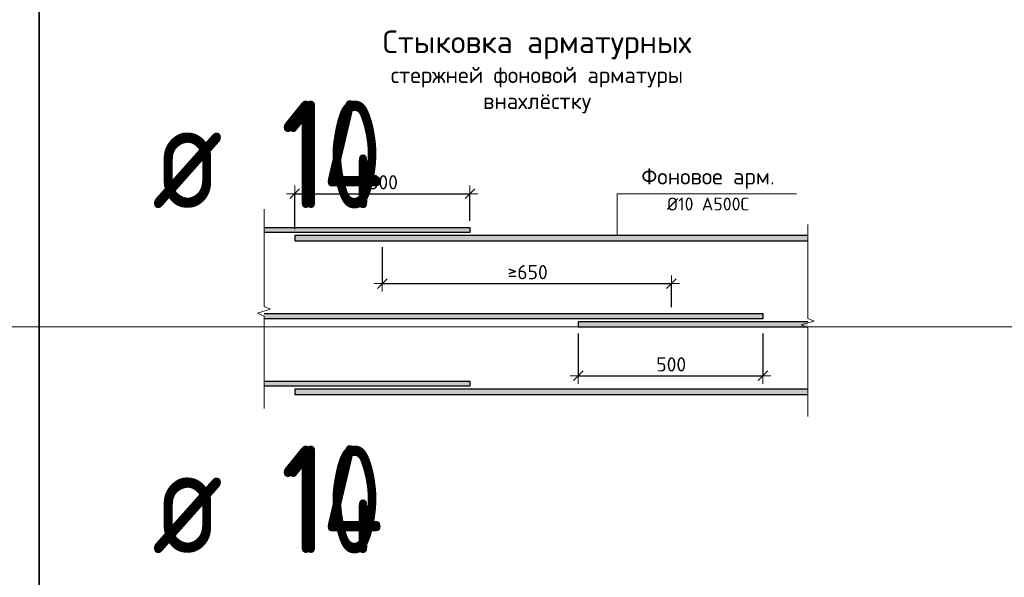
# Model space of a CAD drawing. Header units: metres. Extents: x -38 to 97, y -15 to 21.
# Tile 99 of 111: x 75.37 to 77.66, y 6.29 to 7.58. Entities that reach past the tile are written whole.
import ezdxf

# ---------------------------------------------------------------- set-up
doc = ezdxf.new("R2010")
doc.units = ezdxf.units.M
doc.header["$PDMODE"] = 65
doc.layers.add('XR$4$Арм.стержн.ниж.зоны Х', color=7, linetype='Continuous', lineweight=35, true_color=0xc600c6)
doc.layers.add('XR$6$Арм.стержн.ниж.зоны Х', color=7, linetype='Continuous', lineweight=35, true_color=0xc600c6)
doc.layers.add('XR$4$Размерная линия_ общее', color=7, linetype='Continuous', lineweight=13)
doc.layers.add('XR$6$Размерная линия_ общее', color=7, linetype='Continuous', lineweight=13)
doc.styles.add('ISOCPEUR', font='txt')
doc.dimstyles.new('DIMSTYLE_10', dxfattribs={"dimtxt": 0.033, "dimasz": 0.0375, "dimexe": 0, "dimexo": 0, "dimgap": 0.0165, "dimtad": 2, "dimdec": 0, "dimlfac": 1000, "dimrnd": 1, "dimzin": 12, "dimdsep": 46, "dimtxsty": 'ISOCPEUR', "dimblk1": 'ALL_ML_STRICH', "dimblk2": 'ALL_ML_STRICH', "dimsah": 1, "dimcen": 0, "dimclrd": 7, "dimclre": 256, "dimclrt": 7, "dimadec": 0, "dimazin": 0, "dimtfac": 1, "dimtdec": 0, "dimtix": 1, "dimtmove": 2, "dimatfit": 3, "dimfxl": 0, "dimtzin": 0, "dimlwd": 0, "dimlwe": -3, "dimarcsym": 0})
doc.dimstyles.new('DIMSTYLE_35', dxfattribs={"dimtxt": 0.033, "dimasz": 0.0375, "dimexe": 0, "dimexo": 0, "dimgap": 0.0165, "dimtad": 2, "dimdec": 0, "dimlfac": 1000, "dimrnd": 1, "dimzin": 12, "dimdsep": 46, "dimtxsty": 'ISOCPEUR', "dimblk1": 'ALL_ML_STRICH', "dimblk2": 'ALL_ML_STRICH', "dimsah": 1, "dimcen": 0, "dimclrd": 7, "dimclre": 256, "dimclrt": 7, "dimadec": 0, "dimazin": 0, "dimtfac": 1, "dimtdec": 0, "dimtix": 1, "dimtmove": 2, "dimatfit": 3, "dimfxl": 0, "dimtzin": 0, "dimlwd": 0, "dimlwe": -3, "dimarcsym": 0})
doc.dimstyles.new('DIMSTYLE_8', dxfattribs={"dimtxt": 0.033, "dimasz": 0.0375, "dimexe": 0, "dimexo": 0, "dimgap": 0.0165, "dimtad": 2, "dimdec": 0, "dimlfac": 1000, "dimrnd": 1, "dimzin": 12, "dimdsep": 46, "dimtxsty": 'ISOCPEUR', "dimblk1": 'ALL_ML_STRICH', "dimblk2": 'ALL_ML_STRICH', "dimsah": 1, "dimcen": 0, "dimclrd": 7, "dimclre": 256, "dimclrt": 7, "dimadec": 0, "dimazin": 0, "dimtfac": 1, "dimtdec": 0, "dimtix": 1, "dimtmove": 2, "dimatfit": 3, "dimfxl": 0, "dimtzin": 0, "dimlwd": 0, "dimlwe": -3, "dimarcsym": 0})
doc.dimstyles.new('DIMSTYLE_9', dxfattribs={"dimtxt": 0.033, "dimasz": 0.0375, "dimexe": 0, "dimexo": 0, "dimgap": 0.0165, "dimtad": 2, "dimdec": 0, "dimlfac": 1000, "dimrnd": 1, "dimzin": 12, "dimdsep": 46, "dimtxsty": 'ISOCPEUR', "dimblk1": 'ALL_ML_STRICH', "dimblk2": 'ALL_ML_STRICH', "dimsah": 1, "dimcen": 0, "dimclrd": 7, "dimclre": 256, "dimclrt": 7, "dimadec": 0, "dimazin": 0, "dimtfac": 1, "dimtdec": 0, "dimtix": 1, "dimtmove": 2, "dimatfit": 3, "dimfxl": 0, "dimtzin": 0, "dimlwd": 0, "dimlwe": -3, "dimarcsym": 0})

# ---------------------------------------------------------------- blocks, each defined once
blk = doc.blocks.new('ALL_ML_STRICH')
at = {"color": 0, "linetype": 'ByBlock', "lineweight": -2}
for p, q in [((-1, 0), (0.5, 0)), ((-0.3, -0.3), (0.3, 0.3)), ((0, -0.5), (0, 0.5))]:
    blk.add_line(p, q, dxfattribs=at)
blk = doc.blocks.new('*D123')
at = {"layer": 'DEFPOINTS', "color": 7, "linetype": 'Continuous', "lineweight": 13, "transparency": 33554687}
for p in [(76.0122, 7.1808), (76.4182, 7.1027), (76.0122, 7.0837)]:
    blk.add_point(p, dxfattribs=at)
at = {"layer": 'XR$4$Размерная линия_ общее', "color": 253, "linetype": 'Continuous', "lineweight": -2, "true_color": 0xa0a0a0, "transparency": 33554687}
for p, q in [((76.0122, 7.0987), (76.0122, 7.1808)), ((76.4182, 7.1177), (76.4182, 7.1808))]:
    blk.add_line(p, q, dxfattribs=at)
at = {"layer": 'XR$4$Размерная линия_ общее', "color": 7, "linetype": 'Continuous', "lineweight": -2, "transparency": 33554687}
blk.add_line((76.0122, 7.1808), (76.4182, 7.1808), dxfattribs=at)
at = {"layer": 'XR$4$Размерная линия_ общее', "color": 7, "linetype": 'Continuous', "lineweight": 13, "transparency": 33554687, "xscale": 0.0375, "yscale": 0.0375, "zscale": 0.0375, "rotation": 180}
blk.add_blockref('ALL_ML_STRICH', (76.0122, 7.1808), dxfattribs=at)
at = {"layer": 'XR$4$Размерная линия_ общее', "color": 7, "linetype": 'Continuous', "lineweight": 13, "transparency": 33554687, "xscale": 0.0375, "yscale": 0.0375, "zscale": 0.0375}
blk.add_blockref('ALL_ML_STRICH', (76.4182, 7.1808), dxfattribs=at)
at = {"layer": 'XR$4$Размерная линия_ общее', "color": 7, "linetype": 'Continuous', "lineweight": 13, "transparency": 33554687, "insert": (76.1822, 7.2238), "char_height": 0.033, "width": 0.00165, "attachment_point": 1, "line_spacing_factor": 0.60241, "style": 'ISOCPEUR'}
blk.add_mtext('500', dxfattribs=at)
blk = doc.blocks.new('*D124')
at = {"layer": 'DEFPOINTS', "color": 7, "linetype": 'Continuous', "lineweight": 13, "transparency": 33554687}
for p in [(76.2152, 7.0717), (76.2152, 6.9723), (76.8852, 6.9027)]:
    blk.add_point(p, dxfattribs=at)
at = {"layer": 'XR$4$Размерная линия_ общее', "color": 253, "linetype": 'Continuous', "lineweight": -2, "true_color": 0xa0a0a0, "transparency": 33554687}
for p, q in [((76.2152, 7.0567), (76.2152, 6.9723)), ((76.8852, 6.9177), (76.8852, 6.9723))]:
    blk.add_line(p, q, dxfattribs=at)
at = {"layer": 'XR$4$Размерная линия_ общее', "color": 7, "linetype": 'Continuous', "lineweight": -2, "transparency": 33554687}
blk.add_line((76.2152, 6.9723), (76.8852, 6.9723), dxfattribs=at)
at = {"layer": 'XR$4$Размерная линия_ общее', "color": 7, "linetype": 'Continuous', "lineweight": 13, "transparency": 33554687, "xscale": 0.0375, "yscale": 0.0375, "zscale": 0.0375, "rotation": 180}
blk.add_blockref('ALL_ML_STRICH', (76.2152, 6.9723), dxfattribs=at)
at = {"layer": 'XR$4$Размерная линия_ общее', "color": 7, "linetype": 'Continuous', "lineweight": 13, "transparency": 33554687, "xscale": 0.0375, "yscale": 0.0375, "zscale": 0.0375}
blk.add_blockref('ALL_ML_STRICH', (76.8852, 6.9723), dxfattribs=at)
at = {"layer": 'XR$4$Размерная линия_ общее', "color": 7, "linetype": 'Continuous', "lineweight": 13, "transparency": 33554687, "insert": (76.5056, 7.0153), "char_height": 0.033, "width": 0.00165, "attachment_point": 1, "line_spacing_factor": 0.60241, "style": 'ISOCPEUR'}
blk.add_mtext('≥650', dxfattribs=at)
blk = doc.blocks.new('*D125')
at = {"layer": 'DEFPOINTS', "color": 7, "linetype": 'Continuous', "lineweight": 13, "transparency": 33554687}
for p in [(76.6692, 6.8717), (77.0972, 6.8717), (76.6692, 6.7584)]:
    blk.add_point(p, dxfattribs=at)
at = {"layer": 'XR$4$Размерная линия_ общее', "color": 253, "linetype": 'Continuous', "lineweight": -2, "true_color": 0xa0a0a0, "transparency": 33554687}
for p, q in [((76.6692, 6.8567), (76.6692, 6.7584)), ((77.0972, 6.8567), (77.0972, 6.7584))]:
    blk.add_line(p, q, dxfattribs=at)
at = {"layer": 'XR$4$Размерная линия_ общее', "color": 7, "linetype": 'Continuous', "lineweight": -2, "transparency": 33554687}
blk.add_line((76.6692, 6.7584), (77.0972, 6.7584), dxfattribs=at)
at = {"layer": 'XR$4$Размерная линия_ общее', "color": 7, "linetype": 'Continuous', "lineweight": 13, "transparency": 33554687, "xscale": 0.0375, "yscale": 0.0375, "zscale": 0.0375, "rotation": 180}
blk.add_blockref('ALL_ML_STRICH', (76.6692, 6.7584), dxfattribs=at)
at = {"layer": 'XR$4$Размерная линия_ общее', "color": 7, "linetype": 'Continuous', "lineweight": 13, "transparency": 33554687, "xscale": 0.0375, "yscale": 0.0375, "zscale": 0.0375}
blk.add_blockref('ALL_ML_STRICH', (77.0972, 6.7584), dxfattribs=at)
at = {"layer": 'XR$4$Размерная линия_ общее', "color": 7, "linetype": 'Continuous', "lineweight": 13, "transparency": 33554687, "insert": (76.8502, 6.8014), "char_height": 0.033, "width": 0.00165, "attachment_point": 1, "line_spacing_factor": 0.60241, "style": 'ISOCPEUR'}
blk.add_mtext('500', dxfattribs=at)
blk = doc.blocks.new('ЭЛЕМЕНТ_УЗОРА_1')
at = {"color": 7, "linetype": 'Continuous', "lineweight": 13, "transparency": 33554687}
blk.add_line((75.9412, 6.6827), (75.9412, 6.6827), dxfattribs=at)
blk.add_lwpolyline([(75.9412, 7.1452), (75.9412, 6.919), (75.9562, 6.9126), (75.9262, 6.9038), (75.9412, 6.8964), (75.9412, 6.6827)], dxfattribs=at)
blk = doc.blocks.new('ЭЛЕМЕНТ_УЗОРА_2')
at = {"color": 7, "linetype": 'Continuous', "lineweight": 13, "transparency": 33554687}
blk.add_line((77.2012, 6.6637), (77.2012, 6.6637), dxfattribs=at)
blk.add_lwpolyline([(77.2012, 7.1092), (77.2012, 6.8913), (77.2162, 6.8851), (77.1862, 6.8766), (77.2012, 6.8695), (77.2012, 6.6637)], dxfattribs=at)
blk = doc.blocks.new('*D419')
at = {"layer": 'DEFPOINTS', "color": 7, "linetype": 'Continuous', "lineweight": 13, "transparency": 33554687}
for p in [(76.0122, 7.1808), (76.4182, 7.1027), (76.0122, 7.0837)]:
    blk.add_point(p, dxfattribs=at)
at = {"layer": 'XR$6$Размерная линия_ общее', "color": 253, "linetype": 'Continuous', "lineweight": -2, "true_color": 0xa0a0a0, "transparency": 33554687}
for p, q in [((76.0122, 7.0987), (76.0122, 7.1808)), ((76.4182, 7.1177), (76.4182, 7.1808))]:
    blk.add_line(p, q, dxfattribs=at)
at = {"layer": 'XR$6$Размерная линия_ общее', "color": 7, "linetype": 'Continuous', "lineweight": -2, "transparency": 33554687}
blk.add_line((76.0122, 7.1808), (76.4182, 7.1808), dxfattribs=at)
at = {"layer": 'XR$6$Размерная линия_ общее', "color": 7, "linetype": 'Continuous', "lineweight": 13, "transparency": 33554687, "xscale": 0.0375, "yscale": 0.0375, "zscale": 0.0375, "rotation": 180}
blk.add_blockref('ALL_ML_STRICH', (76.0122, 7.1808), dxfattribs=at)
at = {"layer": 'XR$6$Размерная линия_ общее', "color": 7, "linetype": 'Continuous', "lineweight": 13, "transparency": 33554687, "xscale": 0.0375, "yscale": 0.0375, "zscale": 0.0375}
blk.add_blockref('ALL_ML_STRICH', (76.4182, 7.1808), dxfattribs=at)
at = {"layer": 'XR$6$Размерная линия_ общее', "color": 7, "linetype": 'Continuous', "lineweight": 13, "transparency": 33554687, "insert": (76.1822, 7.2238), "char_height": 0.033, "width": 0.00165, "attachment_point": 1, "line_spacing_factor": 0.60241, "style": 'ISOCPEUR'}
blk.add_mtext('500', dxfattribs=at)
blk = doc.blocks.new('*D420')
at = {"layer": 'DEFPOINTS', "color": 7, "linetype": 'Continuous', "lineweight": 13, "transparency": 33554687}
for p in [(76.2152, 7.0717), (76.2152, 6.9723), (76.8852, 6.9027)]:
    blk.add_point(p, dxfattribs=at)
at = {"layer": 'XR$6$Размерная линия_ общее', "color": 253, "linetype": 'Continuous', "lineweight": -2, "true_color": 0xa0a0a0, "transparency": 33554687}
for p, q in [((76.2152, 7.0567), (76.2152, 6.9723)), ((76.8852, 6.9177), (76.8852, 6.9723))]:
    blk.add_line(p, q, dxfattribs=at)
at = {"layer": 'XR$6$Размерная линия_ общее', "color": 7, "linetype": 'Continuous', "lineweight": -2, "transparency": 33554687}
blk.add_line((76.2152, 6.9723), (76.8852, 6.9723), dxfattribs=at)
at = {"layer": 'XR$6$Размерная линия_ общее', "color": 7, "linetype": 'Continuous', "lineweight": 13, "transparency": 33554687, "xscale": 0.0375, "yscale": 0.0375, "zscale": 0.0375, "rotation": 180}
blk.add_blockref('ALL_ML_STRICH', (76.2152, 6.9723), dxfattribs=at)
at = {"layer": 'XR$6$Размерная линия_ общее', "color": 7, "linetype": 'Continuous', "lineweight": 13, "transparency": 33554687, "xscale": 0.0375, "yscale": 0.0375, "zscale": 0.0375}
blk.add_blockref('ALL_ML_STRICH', (76.8852, 6.9723), dxfattribs=at)
at = {"layer": 'XR$6$Размерная линия_ общее', "color": 7, "linetype": 'Continuous', "lineweight": 13, "transparency": 33554687, "insert": (76.5056, 7.0153), "char_height": 0.033, "width": 0.00165, "attachment_point": 1, "line_spacing_factor": 0.60241, "style": 'ISOCPEUR'}
blk.add_mtext('≥650', dxfattribs=at)
blk = doc.blocks.new('*D421')
at = {"layer": 'DEFPOINTS', "color": 7, "linetype": 'Continuous', "lineweight": 13, "transparency": 33554687}
for p in [(76.6692, 6.8717), (77.0972, 6.8717), (76.6692, 6.7584)]:
    blk.add_point(p, dxfattribs=at)
at = {"layer": 'XR$6$Размерная линия_ общее', "color": 253, "linetype": 'Continuous', "lineweight": -2, "true_color": 0xa0a0a0, "transparency": 33554687}
for p, q in [((76.6692, 6.8567), (76.6692, 6.7584)), ((77.0972, 6.8567), (77.0972, 6.7584))]:
    blk.add_line(p, q, dxfattribs=at)
at = {"layer": 'XR$6$Размерная линия_ общее', "color": 7, "linetype": 'Continuous', "lineweight": -2, "transparency": 33554687}
blk.add_line((76.6692, 6.7584), (77.0972, 6.7584), dxfattribs=at)
at = {"layer": 'XR$6$Размерная линия_ общее', "color": 7, "linetype": 'Continuous', "lineweight": 13, "transparency": 33554687, "xscale": 0.0375, "yscale": 0.0375, "zscale": 0.0375, "rotation": 180}
blk.add_blockref('ALL_ML_STRICH', (76.6692, 6.7584), dxfattribs=at)
at = {"layer": 'XR$6$Размерная линия_ общее', "color": 7, "linetype": 'Continuous', "lineweight": 13, "transparency": 33554687, "xscale": 0.0375, "yscale": 0.0375, "zscale": 0.0375}
blk.add_blockref('ALL_ML_STRICH', (77.0972, 6.7584), dxfattribs=at)
at = {"layer": 'XR$6$Размерная линия_ общее', "color": 7, "linetype": 'Continuous', "lineweight": 13, "transparency": 33554687, "insert": (76.8502, 6.8014), "char_height": 0.033, "width": 0.00165, "attachment_point": 1, "line_spacing_factor": 0.60241, "style": 'ISOCPEUR'}
blk.add_mtext('500', dxfattribs=at)
blk = doc.blocks.new('ЭЛЕМЕНТ_УЗОРА_15')
at = {"color": 7, "linetype": 'Continuous', "lineweight": 13, "transparency": 33554687}
blk.add_line((75.9412, 6.6827), (75.9412, 6.6827), dxfattribs=at)
blk.add_lwpolyline([(75.9412, 7.1452), (75.9412, 6.919), (75.9562, 6.9126), (75.9262, 6.9038), (75.9412, 6.8964), (75.9412, 6.6827)], dxfattribs=at)
blk = doc.blocks.new('ЭЛЕМЕНТ_УЗОРА_16')
at = {"color": 7, "linetype": 'Continuous', "lineweight": 13, "transparency": 33554687}
blk.add_line((77.2012, 6.6637), (77.2012, 6.6637), dxfattribs=at)
blk.add_lwpolyline([(77.2012, 7.1092), (77.2012, 6.8913), (77.2162, 6.8851), (77.1862, 6.8766), (77.2012, 6.8695), (77.2012, 6.6637)], dxfattribs=at)

msp = doc.modelspace()

# ---------------------------------------------------------------- hatches: boundary and pattern name
at = {"linetype": 'Continuous', "lineweight": 13, "true_color": 0xc8c8c8, "transparency": 33554687}
for points in [[(75.9412, 7.0907), (76.4182, 7.0907), (76.4182, 7.1027), (75.9412, 7.1027)], [(75.9412, 7.0907), (76.4182, 7.0907), (76.4182, 7.1027), (75.9412, 7.1027)], [(76.0122, 7.0837), (76.0122, 7.0717), (77.2012, 7.0717), (77.2012, 7.0837)], [(76.0122, 7.0837), (76.0122, 7.0717), (77.2012, 7.0717), (77.2012, 7.0837)], [(75.9412, 6.8907), (77.0972, 6.8907), (77.0972, 6.9027), (75.9412, 6.9027)], [(75.9412, 6.8907), (77.0972, 6.8907), (77.0972, 6.9027), (75.9412, 6.9027)], [(76.6692, 6.8837), (76.6692, 6.8717), (77.2012, 6.8717), (77.2012, 6.8837)], [(76.6692, 6.8837), (76.6692, 6.8717), (77.2012, 6.8717), (77.2012, 6.8837)], [(75.9412, 6.7341), (76.4182, 6.7341), (76.4182, 6.7461), (75.9412, 6.7461)], [(75.9412, 6.7341), (76.4182, 6.7341), (76.4182, 6.7461), (75.9412, 6.7461)], [(76.0122, 6.7271), (76.0122, 6.7151), (77.2012, 6.7151), (77.2012, 6.7271)], [(76.0122, 6.7271), (76.0122, 6.7151), (77.2012, 6.7151), (77.2012, 6.7271)]]:
    msp.add_hatch(color=9, dxfattribs=at).paths.add_polyline_path(points)

# ---------------------------------------------------------------- linework, layer by layer
at = {"color": 7, "linetype": 'Continuous', "lineweight": 35, "transparency": 33554687}
for p, q in [((75.4198, 7.6717), (75.4198, 6.8717)), ((75.4198, 7.6717), (75.4198, 6.8717)), ((75.4198, 6.8717), (75.4198, 6.0717)), ((75.4198, 6.8717), (75.4198, 6.0717))]:
    msp.add_line(p, q, dxfattribs=at)
at = {"color": 7, "linetype": 'Continuous', "lineweight": 13, "transparency": 33554687}
msp.add_line((86.4198, 6.8717), (67.9198, 6.8717), dxfattribs=at)
msp.add_line((86.4198, 6.8717), (67.9198, 6.8717), dxfattribs=at)
msp.add_lwpolyline([(76.7597, 7.0837), (76.7597, 7.1808), (77.1752, 7.1808)], dxfattribs=at)
msp.add_lwpolyline([(76.7597, 7.0837), (76.7597, 7.1808), (77.1752, 7.1808)], dxfattribs=at)
at = {"layer": 'XR$4$Арм.стержн.ниж.зоны Х', "color": 7, "linetype": 'Continuous', "lineweight": 25, "transparency": 33554687}
for points in [[(75.9412, 7.1027), (76.4182, 7.1027), (76.4182, 7.0907), (75.9412, 7.0907)], [(77.2012, 7.0837), (76.0122, 7.0837), (76.0122, 7.0717), (77.2012, 7.0717)], [(75.9412, 6.9027), (77.0972, 6.9027), (77.0972, 6.8907), (75.9412, 6.8907)], [(77.2012, 6.8837), (76.6692, 6.8837), (76.6692, 6.8717), (77.2012, 6.8717)], [(75.9412, 6.7461), (76.4182, 6.7461), (76.4182, 6.7341), (75.9412, 6.7341)], [(77.2012, 6.7271), (76.0122, 6.7271), (76.0122, 6.7151), (77.2012, 6.7151)]]:
    msp.add_lwpolyline(points, dxfattribs=at)
at = {"layer": 'XR$6$Арм.стержн.ниж.зоны Х', "color": 7, "linetype": 'Continuous', "lineweight": 25, "transparency": 33554687}
for points in [[(75.9412, 7.1027), (76.4182, 7.1027), (76.4182, 7.0907), (75.9412, 7.0907)], [(77.2012, 7.0837), (76.0122, 7.0837), (76.0122, 7.0717), (77.2012, 7.0717)], [(75.9412, 6.9027), (77.0972, 6.9027), (77.0972, 6.8907), (75.9412, 6.8907)], [(77.2012, 6.8837), (76.6692, 6.8837), (76.6692, 6.8717), (77.2012, 6.8717)], [(75.9412, 6.7461), (76.4182, 6.7461), (76.4182, 6.7341), (75.9412, 6.7341)], [(77.2012, 6.7271), (76.0122, 6.7271), (76.0122, 6.7151), (77.2012, 6.7151)]]:
    msp.add_lwpolyline(points, dxfattribs=at)

# ---------------------------------------------------------------- block references
at = {"color": 7, "linetype": 'Continuous', "lineweight": 13, "transparency": 33554687}
for name in ['ЭЛЕМЕНТ_УЗОРА_1', 'ЭЛЕМЕНТ_УЗОРА_15', 'ЭЛЕМЕНТ_УЗОРА_2', 'ЭЛЕМЕНТ_УЗОРА_16']:
    msp.add_blockref(name, (0, 0), dxfattribs=at)

# ---------------------------------------------------------------- texts
at = {"color": 7, "linetype": 'Continuous', "lineweight": 13, "transparency": 33554687, "attachment_point": 2}
for s, insert, char_height, width, line_spacing_factor in [('\\A1;{\\fISOCPEUR|i0|b0;\\H0.052500;\\W1.000000;\\C7;Стыковка арматурных}\\P{\\fISOCPEUR|i0|b0;\\H0.037500;\\W1.000000;\\C7;стержней фоновой арматуры}\\P{\\fISOCPEUR|i0|b0;\\H0.037500;\\W1.000000;\\C7;внахлёстку}\\P', (76.5737, 7.5592), 0.0525, 0.938044, 0.963855), ('\\A1;{\\fISOCPEUR|i0|b0;\\H0.052500;\\W1.000000;\\C7;Стыковка арматурных}\\P{\\fISOCPEUR|i0|b0;\\H0.037500;\\W1.000000;\\C7;стержней фоновой арматуры}\\P{\\fISOCPEUR|i0|b0;\\H0.037500;\\W1.000000;\\C7;внахлёстку}\\P', (76.5737, 7.5592), 0.0525, 0.938044, 0.963855), ('\\A1;{\\fISOCPEUR|i0|b0;\\H0.037500;\\W1.000000;\\C7;Фоновое арм.}\\P{\\fISOCPEUR|i0|b0;\\H0.030000;\\W1.000000;\\C7;Ø10 А500С}\\P', (76.9702, 7.2396), 0.0375, 0.328781, 1.084337), ('\\A1;{\\fISOCPEUR|i0|b0;\\H0.037500;\\W1.000000;\\C7;Фоновое арм.}\\P{\\fISOCPEUR|i0|b0;\\H0.030000;\\W1.000000;\\C7;Ø10 А500С}\\P', (76.9702, 7.2396), 0.0375, 0.328781, 1.084337)]:
    msp.add_mtext(s, dxfattribs=dict(at, insert=insert, char_height=char_height, width=width, line_spacing_factor=line_spacing_factor))
at = {"color": 7, "linetype": 'Continuous', "lineweight": 35, "transparency": 33554687, "char_height": 0.25, "attachment_point": 7, "style": 'ISOCPEUR'}
for s, insert, width in [('\\W0.76;14', (75.98, 7.1467), 0.420468), ('\\W0.75;10', (75.9925, 7.1467), 0.393567), ('\\W0.82;ø', (75.6817, 7.1467), 0.327205), ('\\W0.82;ø', (75.6817, 7.1467), 0.327205), ('\\W0.76;14', (75.98, 6.3467), 0.420468), ('\\W0.75;10', (75.9925, 6.3467), 0.393567), ('\\W0.82;ø', (75.6817, 6.3467), 0.327205), ('\\W0.82;ø', (75.6817, 6.3467), 0.327205)]:
    msp.add_mtext(s, dxfattribs=dict(at, insert=insert, width=width))

# ---------------------------------------------------------------- dimensions: what is measured, and where the dimension line sits
at = {"layer": 'XR$4$Размерная линия_ общее', "color": 7, "linetype": 'Continuous', "lineweight": 13, "transparency": 33554687}
for base, p1, p2, text, dimstyle, override, picture, middle in [((76.4182, 7.1808), (76.0122, 7.0987), (76.4182, 7.1177), '500', 'DIMSTYLE_8', {"dimpost": '<>', "dimclrd": 7, "dimclre": 253, "dimclrt": 7, "dimlwd": 0, "dimlwe": 65533}, '*D123', (76.2152, 7.1973)), ((76.8852, 6.9723), (76.2152, 7.0567), (76.8852, 6.9177), '≥650', 'DIMSTYLE_9', {"dimpost": '≥<>', "dimclrd": 7, "dimclre": 253, "dimclrt": 7, "dimlwd": 0, "dimlwe": 65533}, '*D124', (76.5502, 6.9888)), ((77.0972, 6.7584), (76.6692, 6.8567), (77.0972, 6.8567), '500', 'DIMSTYLE_10', {"dimpost": '<>', "dimclrd": 7, "dimclre": 253, "dimclrt": 7, "dimlwd": 0, "dimlwe": 65533}, '*D125', (76.8832, 6.7749))]:
    dim = msp.add_linear_dim(base=base, p1=p1, p2=p2, text=text, dimstyle=dimstyle, override=override, dxfattribs=at)
    dim.commit()
    dim.dimension.update_dxf_attribs({"geometry": picture, "text_midpoint": middle, "dimtype": 160})
at = {"layer": 'XR$6$Размерная линия_ общее', "color": 7, "linetype": 'Continuous', "lineweight": 13, "transparency": 33554687}
for base, p1, p2, text, dimstyle, override, picture, middle in [((76.4182, 7.1808), (76.0122, 7.0987), (76.4182, 7.1177), '500', 'DIMSTYLE_10', {"dimpost": '<>', "dimclrd": 7, "dimclre": 253, "dimclrt": 7, "dimlwd": 0, "dimlwe": 65533}, '*D419', (76.2152, 7.1973)), ((76.8852, 6.9723), (76.2152, 7.0567), (76.8852, 6.9177), '≥650', 'DIMSTYLE_35', {"dimpost": '≥<>', "dimclrd": 7, "dimclre": 253, "dimclrt": 7, "dimlwd": 0, "dimlwe": 65533}, '*D420', (76.5502, 6.9888)), ((77.0972, 6.7584), (76.6692, 6.8567), (77.0972, 6.8567), '500', 'DIMSTYLE_10', {"dimpost": '<>', "dimclrd": 7, "dimclre": 253, "dimclrt": 7, "dimlwd": 0, "dimlwe": 65533}, '*D421', (76.8832, 6.7749))]:
    dim = msp.add_linear_dim(base=base, p1=p1, p2=p2, text=text, dimstyle=dimstyle, override=override, dxfattribs=at)
    dim.commit()
    dim.dimension.update_dxf_attribs({"geometry": picture, "text_midpoint": middle, "dimtype": 160})

doc.saveas('drawing.dxf')
